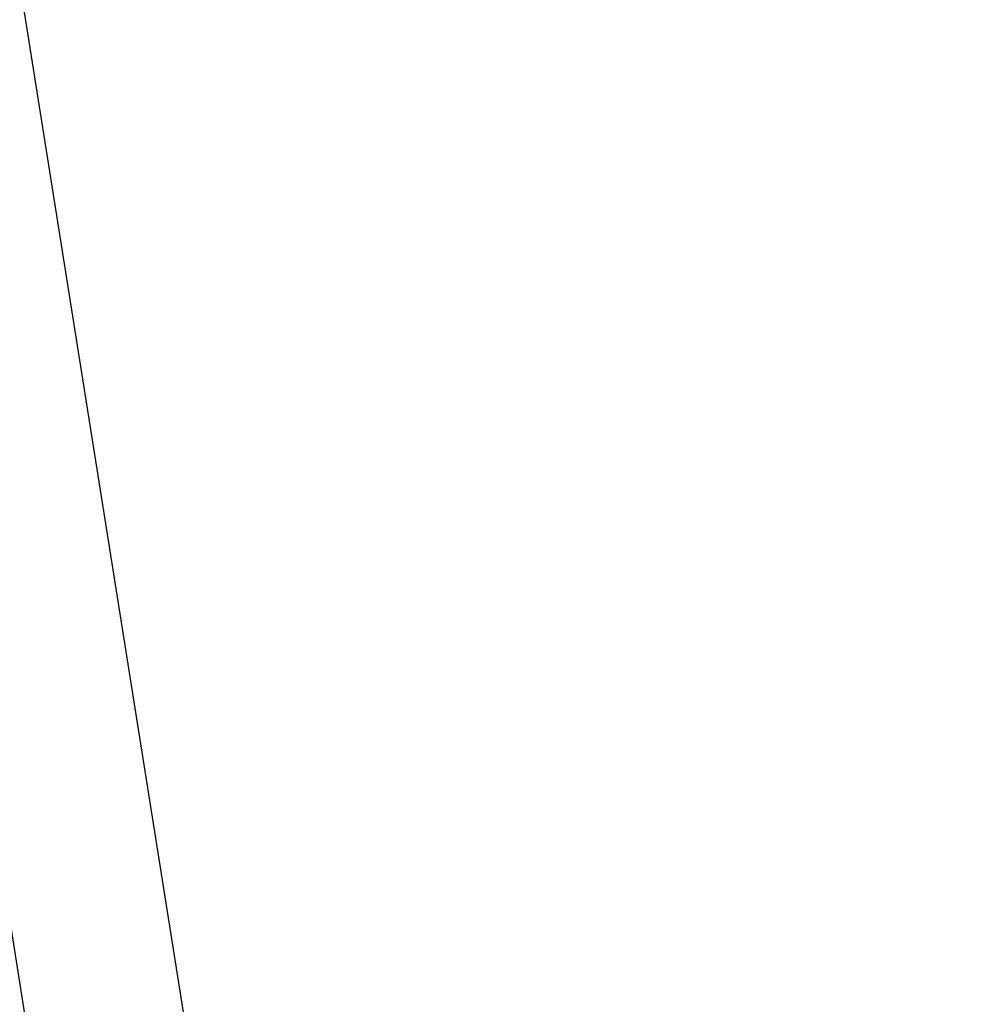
# Model space of a CAD drawing. Extents: x 447827 to 448299, y 438389 to 439851.
# Tile 47 of 116: x 447935 to 447966, y 439124 to 439155. Entities that reach past the tile are written whole.
import ezdxf

# ---------------------------------------------------------------- set-up
doc = ezdxf.new("R2010")
doc.units = 0
doc.header["$LTSCALE"] = 2
doc.header["$MEASUREMENT"] = 0
doc.linetypes.add('AUSGEZOGEN', pattern=[0])
doc.layers.get('0').update_dxf_attribs({"linetype": 'AUSGEZOGEN'})
for name, color, linetype in [('FBRTOP', 250, 'AUSGEZOGEN'), ('Planeinteilung', 250, 'CONTINUOUS'), ('RAHMEN', 7, 'AUSGEZOGEN')]:
    doc.layers.add(name, color=color, linetype=linetype)

# ---------------------------------------------------------------- blocks, each defined once
blk = doc.blocks.new('1135297')
blk.add_line((0, 0), (1135, 0))
at = {"layer": 'RAHMEN'}
blk.add_line((25, 5), (950, 5), dxfattribs=at)

msp = doc.modelspace()

# ---------------------------------------------------------------- linework, layer by layer
at = {"layer": 'FBRTOP'}
for points in [[(448034.372, 439384.926, -0.000001), (448050.087, 439286.169, -0.000002), (448057.944, 439236.79), (448081.515, 439088.654, 0.000001), (448091.337, 439026.931, -0.000001), (448101.158, 438965.207, -0.000001), (448105.087, 438940.518, 0.000002), (448109.015, 438915.828, 0.000007), (448110.98, 438903.483, -0.000017)], [(448068.197, 439390.308, -0.000001), (448083.912, 439291.551, -0.000002), (448091.769, 439242.172), (448115.34, 439094.036, 0.000001), (448125.161, 439032.313, -0.000001), (448134.983, 438970.589, -0.000001), (448138.911, 438945.9, 0.000002), (448142.84, 438921.21, 0.000007), (448144.804, 438908.866, -0.000017)]]:
    msp.add_lwpolyline(points, format="xyb", dxfattribs=at)

# ---------------------------------------------------------------- block references
at = {"layer": 'Planeinteilung', "linetype": 'Continuous', "rotation": 279.041149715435}
msp.add_blockref('1135297', (447827.116, 439804.721), dxfattribs=at)

doc.saveas('drawing.dxf')
